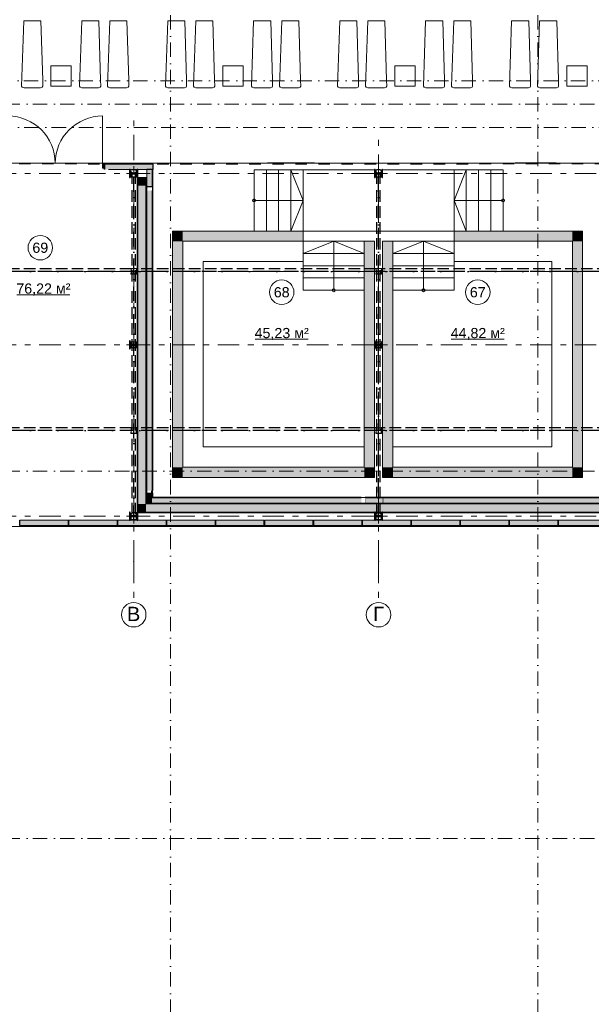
# Model space of a CAD drawing. Header units: millimetres. Extents: x -14761 to 157739, y -22400 to 107990.
# Tile 3 of 228: x -3699 to 10309, y 4935 to 29070. Entities that reach past the tile are written whole.
import ezdxf

# ---------------------------------------------------------------- set-up
doc = ezdxf.new("R2010")
doc.units = ezdxf.units.MM
doc.header["$MEASUREMENT"] = 0
for name, pattern in [('Невидимая', [391.222223, 282.222223, -109]), ('Штрих-Штриховая', [1093.611073, 529.166651, -211.666656, 141.111112, -211.666656]), ('Штриховая', [564.444447, 282.222223, -282.222223]), ('Штрихпунктирная', [670.277762, 352.777767, -176.388884, 0, -141.111112])]:
    doc.linetypes.add(name, pattern=pattern)
for name, color, linetype in [('Интерьер - лежаки 2', 7, 'Continuous'), ('Конструктив - Лестницы в бассейны', 7, 'Continuous'), ('Конструктив - стены бассейнов жб нов', 7, 'Continuous'), ('УЛИЦА_Б15_наклонный прогон', 7, 'Continuous'), ('УЛИЦА_Б6', 7, 'Continuous'), ('УЛИЦА_ЗОНЫ', 7, 'Continuous'), ('УЛИЦА_Конструктив бани', 7, 'Continuous'), ('УЛИЦА_Стены бани', 7, 'Continuous'), ('УЛИЦА_Стойки стропильные', 7, 'Continuous'), ('УЛИЦА_Сэндвич-панели бани', 7, 'Continuous'), ('Элемент модели - Зоны уличных помещений', 7, 'Continuous'), ('Элемент Модели - Оси', 7, 'Continuous'), ('Элемент модели - Оси Улица Бани', 7, 'Continuous')]:
    doc.layers.add(name, color=color, linetype=linetype)
doc.styles.add('СГЕНЕРИР_СТИЛЬ_1', font='txt')

msp = doc.modelspace()

# ---------------------------------------------------------------- hatches: boundary and pattern name
at = {"layer": 'Конструктив - стены бассейнов жб нов', "linetype": 'Continuous', "lineweight": 0, "true_color": 0x000000}
for points in [[(296, 23889), (46, 23889), (296, 23639)], [(296, 23639), (46, 23889), (46, 23639)], [(296, 23639), (3246, 23639), (3246, 23889), (296, 23889)], [(9846, 23889), (6946, 23889), (6946, 23639), (9846, 23639)], [(9846, 23639), (10096, 23889), (9846, 23889)], [(9846, 23639), (10096, 23639), (10096, 23889)], [(296, 18100), (296, 23639), (46, 23639), (46, 18100)], [(4996, 18100), (4996, 23639), (4746, 23639), (4746, 18100)], [(5446, 18100), (5446, 23639), (5196, 23639), (5196, 18100)], [(9846, 23639), (9846, 18100), (10096, 18100), (10096, 23639)], [(296, 18100), (46, 17850), (296, 17850)], [(46, 18100), (46, 17850), (296, 18100)], [(4746, 18100), (296, 18100), (296, 17850), (4746, 17850)], [(4746, 17850), (4996, 17850), (4746, 18100)], [(4746, 18100), (4996, 17850), (4996, 18100)], [(5446, 18100), (5196, 18100), (5196, 17850)], [(5446, 18100), (5196, 17850), (5446, 17850)], [(9846, 18100), (5446, 18100), (5446, 17850), (9846, 17850)], [(9846, 18100), (10096, 17850), (10096, 18100)], [(9846, 17850), (10096, 17850), (9846, 18100)]]:
    msp.add_hatch(color=18, dxfattribs=at).paths.add_polyline_path(points)
at = {"layer": 'УЛИЦА_Конструктив бани', "linetype": 'Continuous', "lineweight": 0, "true_color": 0x000000}
for points in [[(-804, 25200), (-804, 25400), (-819, 25400), (-819, 25307), (-989, 25307), (-989, 25400), (-1004, 25400), (-1004, 25200), (-989, 25200), (-989, 25292), (-819, 25292), (-819, 25200)], [(5196, 25200), (5196, 25400), (5181, 25400), (5181, 25307), (5011, 25307), (5011, 25400), (4996, 25400), (4996, 25200), (5011, 25200), (5011, 25292), (5181, 25292), (5181, 25200)], [(-804, 21000), (-804, 21200), (-819, 21200), (-819, 21107), (-989, 21107), (-989, 21200), (-1004, 21200), (-1004, 21000), (-989, 21000), (-989, 21092), (-819, 21092), (-819, 21000)], [(5196, 21000), (5196, 21200), (5181, 21200), (5181, 21107), (5011, 21107), (5011, 21200), (4996, 21200), (4996, 21000), (5011, 21000), (5011, 21092), (5181, 21092), (5181, 21000)], [(-804, 16800), (-804, 17000), (-819, 17000), (-819, 16907), (-989, 16907), (-989, 17000), (-1004, 17000), (-1004, 16800), (-989, 16800), (-989, 16892), (-819, 16892), (-819, 16800)], [(5196, 16800), (5196, 17000), (5181, 17000), (5181, 16907), (5011, 16907), (5011, 17000), (4996, 17000), (4996, 16800), (5011, 16800), (5011, 16892), (5181, 16892), (5181, 16800)]]:
    msp.add_hatch(color=18, dxfattribs=at).paths.add_polyline_path(points)
at = {"layer": 'УЛИЦА_Стены бани', "linetype": 'Continuous', "lineweight": 0, "true_color": 0x000000}
for points in [[(-1628, 25550), (-1668, 25550), (-1668, 25435), (-1628, 25435)], [(-804, 25200), (-824, 25200), (-824, 21107), (-819, 21107), (-819, 21200), (-804, 21200)], [(-604, 25200), (-604, 25200), (-804, 25200), (-804, 25200)], [(-604, 25000), (-604, 25200), (-804, 25200), (-804, 25000)], [(-584, 25200), (-584, 25200), (-604, 25200), (-604, 25200)], [(-584, 25000), (-584, 25200), (-604, 25200), (-604, 25000)], [(-604, 17200), (-604, 25000), (-804, 25000), (-804, 17200)], [(-584, 24980), (-584, 25000), (-604, 25000), (-604, 24980)], [(-584, 17220), (-584, 24980), (-604, 24980), (-604, 17220)], [(-824, 17000), (-804, 17000), (-804, 21000), (-819, 21000), (-819, 21092), (-824, 21092)], [(-804, 17200), (-804, 17000), (-604, 17200)], [(-604, 17200), (-804, 17000), (-604, 17000)], [(-604, 17220), (-604, 17200), (-584, 17220)], [(-584, 17220), (-604, 17200), (-584, 17200)], [(10896, 17200), (-604, 17200), (-604, 17000), (10896, 17000)], [(10876, 17220), (-584, 17220), (-584, 17200), (10876, 17200)], [(-824, 16980), (-819, 16985), (-819, 17000), (-824, 17000)], [(-824, 16980), (-819, 16980), (-819, 16985)], [(-804, 16980), (4996, 16980), (4996, 17000), (-804, 17000)], [(5181, 17000), (5011, 17000), (5011, 16980), (5181, 16980)], [(5196, 17000), (5196, 16980), (10696, 16980), (10696, 17000)]]:
    msp.add_hatch(color=18, dxfattribs=at).paths.add_polyline_path(points)
at = {"layer": 'УЛИЦА_Сэндвич-панели бани', "linetype": 'Continuous', "lineweight": 0, "true_color": 0x000000}
for points in [[(-435, 25550), (-1623, 25550), (-1623, 25530), (-435, 25530)], [(-1623, 25400), (-1622, 25400), (-1622, 25400), (-1522, 25400), (-1522, 25400), (-1004, 25400), (-1004, 25400), (-989, 25400), (-989, 25400), (-819, 25400), (-819, 25400), (-804, 25400), (-804, 25400), (-435, 25400), (-435, 25530), (-1623, 25530)], [(-584, 25400), (-584, 24980), (-454, 24980), (-454, 25400)], [(-434, 24980), (-434, 25400), (-454, 25400), (-454, 24980)], [(-584, 24880), (-584, 17526), (-454, 17526), (-454, 24880)], [(-454, 24975), (-434, 24975), (-434, 24980), (-454, 24980)], [(-454, 24925), (-434, 24925), (-434, 24975), (-454, 24975)], [(-454, 24924), (-434, 24924), (-434, 24925), (-454, 24925)], [(-454, 24904), (-434, 24904), (-434, 24924), (-454, 24924)], [(-454, 24895), (-434, 24895), (-434, 24904), (-454, 24904)], [(-454, 24889), (-434, 24889), (-434, 24895), (-454, 24895)], [(-454, 24880), (-434, 24880), (-434, 24889), (-454, 24889)], [(-434, 17526), (-434, 24880), (-454, 24880), (-454, 17526)], [(-584, 17476), (-584, 17350), (-454, 17350), (-454, 17476)], [(-454, 17526), (-478, 17526), (-478, 17476), (-454, 17476)], [(-454, 17476), (-434, 17476), (-434, 17526), (-454, 17526)], [(-434, 17370), (-434, 17476), (-454, 17476), (-454, 17370)], [(-454, 17350), (-584, 17220), (-454, 17220)], [(-454, 17350), (-584, 17350), (-584, 17220)], [(-434, 17370), (-454, 17350), (-434, 17350)], [(-434, 17370), (-454, 17370), (-454, 17350)], [(-454, 17220), (4670, 17220), (4670, 17350), (-454, 17350)], [(-434, 17350), (4670, 17350), (4670, 17370), (-434, 17370)], [(4675, 17370), (4675, 17350), (4775, 17350), (4775, 17370)], [(4775, 17370), (4775, 17350), (4776, 17350), (4776, 17370)], [(4776, 17350), (4775, 17350), (4775, 17221), (4776, 17221)], [(5196, 17370), (4776, 17370), (4776, 17350), (5196, 17350)], [(4776, 17220), (5196, 17220), (5196, 17350), (4776, 17350)], [(5209, 17350), (5209, 17370), (5196, 17370), (5196, 17350)], [(5209, 17220), (5209, 17350), (5196, 17350), (5196, 17220)], [(10576, 17370), (5209, 17370), (5209, 17350), (10576, 17350)], [(10596, 17350), (5209, 17350), (5209, 17220), (10596, 17220)], [(-2504, 16800), (-3694, 16800), (-3694, 16670), (-2504, 16670)], [(-3694, 16650), (-2504, 16650), (-2504, 16670), (-3694, 16670)], [(-1304, 16800), (-2494, 16800), (-2494, 16670), (-1304, 16670)], [(-2494, 16650), (-1304, 16650), (-1304, 16670), (-2494, 16670)], [(-104, 16800), (-1294, 16800), (-1294, 16670), (-104, 16670)], [(-1294, 16650), (-104, 16650), (-104, 16670), (-1294, 16670)], [(1096, 16800), (-94, 16800), (-94, 16670), (1096, 16670)], [(-94, 16650), (1096, 16650), (1096, 16670), (-94, 16670)], [(2296, 16800), (1106, 16800), (1106, 16670), (2296, 16670)], [(1106, 16650), (2296, 16650), (2296, 16670), (1106, 16670)], [(3496, 16800), (2306, 16800), (2306, 16670), (3496, 16670)], [(2306, 16650), (3496, 16650), (3496, 16670), (2306, 16670)], [(4696, 16800), (3506, 16800), (3506, 16670), (4696, 16670)], [(3506, 16650), (4696, 16650), (4696, 16670), (3506, 16670)], [(5896, 16800), (4706, 16800), (4706, 16670), (5896, 16670)], [(4706, 16650), (5896, 16650), (5896, 16670), (4706, 16670)], [(7096, 16800), (5906, 16800), (5906, 16670), (7096, 16670)], [(5906, 16650), (7096, 16650), (7096, 16670), (5906, 16670)], [(8296, 16800), (7106, 16800), (7106, 16670), (8296, 16670)], [(7106, 16650), (8296, 16650), (8296, 16670), (7106, 16670)], [(9496, 16800), (8306, 16800), (8306, 16670), (9496, 16670)], [(8306, 16650), (9496, 16650), (9496, 16670), (8306, 16670)], [(10696, 16800), (9506, 16800), (9506, 16670), (10696, 16670)], [(9506, 16650), (10696, 16650), (10696, 16670), (9506, 16670)]]:
    msp.add_hatch(color=18, dxfattribs=at).paths.add_polyline_path(points)

# ---------------------------------------------------------------- linework, layer by layer
at = {"color": 7, "linetype": 'Continuous', "lineweight": 15}
for p, q in [((2378, 25560), (3523, 25560)), ((2378, 25560), (2378, 25550)), ((2417, 25560), (3483, 25560)), ((2417, 25560), (2417, 25550)), ((8451, 25560), (9449, 25560)), ((8451, 25560), (8451, 25550)), ((8670, 25560), (9231, 25560)), ((8670, 25560), (8670, 25550))]:
    msp.add_line(p, q, dxfattribs=at)
at = {"color": 7, "linetype": 'Continuous', "lineweight": 15, "flags": 128}
for points in [[(-9854, 25550), (-9854, 16650), (32946, 16650), (32946, 23150), (28145, 23150), (28145, 25550)], [(3523, 25560), (3523, 25550), (2378, 25550), (2378, 25560)], [(3483, 25560), (3483, 25550), (2417, 25550), (2417, 25560)], [(9449, 25560), (9449, 25550), (8451, 25550), (8451, 25560)], [(9231, 25560), (9231, 25550), (8670, 25550), (8670, 25560)]]:
    msp.add_lwpolyline(points, close=True, dxfattribs=at)
at = {"color": 7, "linetype": 'Continuous', "lineweight": 15}
for p in [(2378, 25560), (2417, 25560), (8451, 25560), (8670, 25560)]:
    msp.add_point(p, dxfattribs=at)
at = {"layer": 'Интерьер - лежаки 2', "color": 7, "linetype": 'Continuous', "lineweight": 15}
for p, q in [((-2434, 27942), (-2934, 27942)), ((-2934, 27942), (-2934, 27442)), ((-2434, 27442), (-2434, 27942)), ((1781, 27942), (1281, 27942)), ((1281, 27942), (1281, 27442)), ((1781, 27442), (1781, 27942)), ((5995, 27942), (5495, 27942)), ((5495, 27942), (5495, 27442)), ((5995, 27442), (5995, 27942)), ((10209, 27942), (9709, 27942)), ((9709, 27942), (9709, 27442)), ((10209, 27442), (10209, 27942)), ((-2934, 27442), (-2434, 27442)), ((1281, 27442), (1781, 27442)), ((5495, 27442), (5995, 27442)), ((9709, 27442), (10209, 27442))]:
    msp.add_line(p, q, dxfattribs=at)
at = {"layer": 'Интерьер - лежаки 2', "color": 7, "linetype": 'Continuous', "lineweight": 15, "flags": 128}
for points in [[(-3135, 27585), (-3133, 27440), (-3147, 27419), (-3188, 27404), (-3593, 27404), (-3635, 27419), (-3652, 27445), (-3598, 29044), (-3178, 29044)], [(-1716, 27585), (-1714, 27440), (-1728, 27419), (-1769, 27404), (-2174, 27404), (-2216, 27419), (-2232, 27445), (-2179, 29044), (-1759, 29044)], [(-1028, 27585), (-1027, 27440), (-1041, 27419), (-1081, 27404), (-1486, 27404), (-1528, 27419), (-1545, 27445), (-1491, 29044), (-1071, 29044)], [(392, 27585), (393, 27440), (379, 27419), (339, 27404), (-66, 27404), (-108, 27419), (-125, 27445), (-71, 29044), (349, 29044)], [(1079, 27585), (1081, 27440), (1067, 27419), (1026, 27404), (621, 27404), (579, 27419), (563, 27445), (616, 29044), (1036, 29044)], [(2498, 27585), (2500, 27440), (2486, 27419), (2445, 27404), (2040, 27404), (1999, 27419), (1982, 27445), (2035, 29044), (2455, 29044)], [(3186, 27585), (3188, 27440), (3173, 27419), (3133, 27404), (2728, 27404), (2686, 27419), (2669, 27445), (2723, 29044), (3143, 29044)], [(4606, 27585), (4608, 27440), (4593, 27419), (4553, 27404), (4148, 27404), (4106, 27419), (4089, 27445), (4143, 29044), (4563, 29044)], [(5293, 27585), (5295, 27440), (5281, 27419), (5240, 27404), (4835, 27404), (4793, 27419), (4777, 27445), (4830, 29044), (5250, 29044)], [(6712, 27585), (6714, 27440), (6700, 27419), (6659, 27404), (6255, 27404), (6213, 27419), (6196, 27445), (6249, 29044), (6669, 29044)], [(7400, 27585), (7402, 27440), (7388, 27419), (7347, 27404), (6942, 27404), (6900, 27419), (6883, 27445), (6937, 29044), (7357, 29044)], [(8820, 27585), (8822, 27440), (8808, 27419), (8767, 27404), (8362, 27404), (8320, 27419), (8303, 27445), (8357, 29044), (8777, 29044)], [(9507, 27585), (9509, 27440), (9495, 27419), (9454, 27404), (9049, 27404), (9008, 27419), (8991, 27445), (9044, 29044), (9464, 29044)]]:
    msp.add_lwpolyline(points, close=True, dxfattribs=at)
at = {"layer": 'Конструктив - Лестницы в бассейны', "color": 7, "linetype": 'Continuous', "lineweight": 15}
for p, q in [((2046, 23889), (2046, 25390)), ((2046, 25390), (2346, 25390)), ((2346, 25390), (2346, 23889)), ((2346, 23889), (2346, 25390)), ((2346, 25390), (2646, 25390)), ((2646, 25390), (2646, 23889)), ((2646, 23889), (2646, 25390)), ((2646, 25390), (2946, 25390)), ((2946, 25390), (2946, 23889)), ((2946, 23889), (2946, 25390)), ((2946, 25390), (3246, 25390)), ((2946, 25390), (3246, 24639)), ((3246, 25390), (3246, 23889)), ((7246, 25390), (6946, 25390)), ((6946, 25390), (6946, 23889)), ((7246, 25390), (6946, 24639)), ((7546, 25390), (7246, 25390)), ((7246, 25390), (7246, 23889)), ((7246, 23889), (7246, 25390)), ((7846, 25390), (7546, 25390)), ((7546, 25390), (7546, 23889)), ((7546, 23889), (7546, 25390)), ((8146, 25390), (7846, 25390)), ((7846, 25390), (7846, 23889)), ((7846, 23889), (7846, 25390)), ((8146, 23889), (8146, 25390)), ((2046, 24639), (2346, 24639)), ((2346, 24639), (2946, 24639)), ((2946, 24639), (3246, 24639)), ((3246, 24639), (2946, 23889)), ((7246, 24639), (6946, 24639)), ((6946, 24639), (7246, 23889)), ((7846, 24639), (7246, 24639)), ((8146, 24639), (7846, 24639)), ((2346, 23889), (2046, 23889)), ((2646, 23889), (2346, 23889)), ((2946, 23889), (2646, 23889)), ((3246, 23889), (2946, 23889)), ((6946, 23889), (7246, 23889)), ((7246, 23889), (7546, 23889)), ((7546, 23889), (7846, 23889)), ((7846, 23889), (8146, 23889)), ((4746, 23639), (3246, 23639)), ((3246, 23639), (3246, 23339)), ((3996, 23639), (3246, 23339)), ((3996, 23339), (3996, 23639)), ((4746, 23339), (3996, 23639)), ((4746, 23339), (4746, 23639)), ((5446, 23339), (5446, 23639)), ((5446, 23639), (6946, 23639)), ((5446, 23339), (6196, 23639)), ((6196, 23339), (6196, 23639)), ((6196, 23639), (6946, 23339)), ((6946, 23639), (6946, 23339)), ((4746, 23339), (3246, 23339)), ((3246, 23339), (3246, 23039)), ((3246, 23339), (4746, 23339)), ((3996, 22739), (3996, 23339)), ((4746, 23039), (4746, 23339)), ((5446, 23039), (5446, 23339)), ((5446, 23339), (6946, 23339)), ((6946, 23339), (5446, 23339)), ((6196, 22739), (6196, 23339)), ((6946, 23339), (6946, 23039)), ((4746, 23039), (3246, 23039)), ((3246, 23039), (3246, 22739)), ((3246, 23039), (4746, 23039)), ((4746, 22739), (4746, 23039)), ((5446, 22739), (5446, 23039)), ((5446, 23039), (6946, 23039)), ((6946, 23039), (5446, 23039)), ((6946, 23039), (6946, 22739)), ((4746, 22739), (3246, 22739)), ((3246, 22739), (3246, 22439)), ((3246, 22739), (4746, 22739)), ((3996, 22439), (3996, 22739)), ((4746, 22439), (4746, 22739)), ((5446, 22439), (5446, 22739)), ((5446, 22739), (6946, 22739)), ((6946, 22739), (5446, 22739)), ((6196, 22439), (6196, 22739)), ((6946, 22739), (6946, 22439)), ((3246, 22439), (4746, 22439)), ((6946, 22439), (5446, 22439))]:
    msp.add_line(p, q, dxfattribs=at)
at = {"layer": 'Конструктив - Лестницы в бассейны', "color": 7, "linetype": 'Continuous', "lineweight": 15, "flags": 128}
for points in [[(3246, 23889), (3246, 25390), (6946, 25390), (6946, 23889)], [(296, 23639), (3246, 23639), (3246, 23140), (796, 23140), (796, 18600), (4746, 18600), (4746, 18100), (296, 18100)], [(5446, 18100), (9846, 18100), (9846, 23639), (6946, 23639), (6946, 23140), (9346, 23140), (9346, 18600), (5446, 18600)]]:
    msp.add_lwpolyline(points, close=True, dxfattribs=at)
for points in [[(2046, 24677, -1), (2046, 24602, -1)], [(8146, 24677, 1), (8146, 24602, 1)], [(4034, 22439, 1), (3959, 22439, 1)], [(6159, 22439, -1), (6234, 22439, -1)]]:
    msp.add_lwpolyline(points, format="xyb", close=True, dxfattribs=at)
at = {"layer": 'Конструктив - стены бассейнов жб нов', "color": 251, "linetype": 'Continuous', "lineweight": 20, "true_color": 0x575757, "flags": 128}
for points in [[(46, 23889), (296, 23889)], [(46, 23889), (46, 17850)], [(3246, 23889), (296, 23889)], [(3246, 23889), (3246, 23639)], [(9846, 23889), (6946, 23889)], [(6946, 23889), (6946, 23639)], [(10096, 23889), (9846, 23889)], [(10096, 18100), (10096, 23889)], [(296, 18100), (296, 23639)], [(296, 23639), (3246, 23639)], [(4996, 23639), (4746, 23639)], [(4746, 23639), (4746, 18100)], [(4996, 21200), (4996, 23639)], [(5446, 23639), (5196, 23639)], [(5196, 23639), (5196, 21200)], [(5446, 18100), (5446, 23639)], [(6946, 23639), (9846, 23639)], [(9846, 23639), (9846, 18100)], [(4996, 17850), (4996, 21000)], [(5196, 21000), (5196, 18100)], [(4746, 18100), (296, 18100)], [(5196, 17850), (5196, 18100)], [(9846, 18100), (5446, 18100)], [(10096, 17850), (10096, 18100)], [(46, 17850), (296, 17850)], [(296, 17850), (4746, 17850)], [(4996, 17850), (4746, 17850)], [(5196, 17850), (10096, 17850)]]:
    msp.add_lwpolyline(points, dxfattribs=at)
at = {"layer": 'УЛИЦА_Б15_наклонный прогон', "color": 251, "linetype": 'Невидимая', "lineweight": 30, "true_color": 0x575757}
for p, q in [((-944, 25047), (-944, 25390)), ((-864, 25390), (-944, 25390)), ((-864, 25047), (-864, 25390)), ((5056, 25047), (5056, 25390)), ((5136, 25390), (5056, 25390)), ((5136, 25047), (5136, 25390)), ((-944, 22651), (-944, 24921)), ((-864, 22651), (-864, 24921)), ((5056, 22651), (5056, 24921)), ((5136, 22651), (5136, 24921)), ((-944, 19000), (-944, 22526)), ((-864, 19000), (-864, 22526)), ((5056, 19000), (5056, 22526)), ((5136, 19000), (5136, 22526)), ((-944, 16949), (-944, 18874)), ((-864, 16949), (-864, 18874)), ((5056, 16949), (5056, 18874)), ((5136, 16949), (5136, 18874)), ((-944, 16810), (-944, 16824)), ((-864, 16810), (-944, 16810)), ((-864, 16810), (-864, 16824)), ((5056, 16810), (5056, 16824)), ((5136, 16810), (5056, 16810)), ((5136, 16810), (5136, 16824))]:
    msp.add_line(p, q, dxfattribs=at)
at = {"layer": 'УЛИЦА_Б15_наклонный прогон', "color": 251, "linetype": 'Штрихпунктирная', "lineweight": 30, "true_color": 0x575757}
for p, q in [((-904, 16810), (-904, 25390)), ((5096, 16810), (5096, 25390))]:
    msp.add_line(p, q, dxfattribs=at)
at = {"layer": 'УЛИЦА_Б6', "color": 251, "linetype": 'Невидимая', "lineweight": 30, "true_color": 0x575757}
for p, q in [((-966, 22964), (-5641, 22964)), ((-966, 22964), (-5641, 22964)), ((5034, 22964), (-841, 22964)), ((5034, 22964), (-841, 22964)), ((10734, 22964), (5159, 22964)), ((10734, 22964), (5159, 22964)), ((-966, 22900), (-5641, 22900)), ((-966, 22900), (-5641, 22900)), ((5034, 22900), (-841, 22900)), ((5034, 22900), (-841, 22900)), ((10734, 22900), (5159, 22900)), ((10734, 22900), (5159, 22900)), ((-966, 19064), (-5641, 19064)), ((-966, 19064), (-5641, 19064)), ((-966, 19000), (-5641, 19000)), ((-966, 19000), (-5641, 19000)), ((5034, 19064), (-841, 19064)), ((5034, 19064), (-841, 19064)), ((5034, 19000), (-841, 19000)), ((5034, 19000), (-841, 19000)), ((10734, 19064), (5159, 19064)), ((10734, 19064), (5159, 19064)), ((10734, 19000), (5159, 19000)), ((10734, 19000), (5159, 19000))]:
    msp.add_line(p, q, dxfattribs=at)
at = {"layer": 'УЛИЦА_Б6', "color": 251, "linetype": 'Штрихпунктирная', "lineweight": 30, "true_color": 0x575757}
for p, q in [((32626, 22900), (-9534, 22900)), ((32626, 22900), (-9534, 22900)), ((32626, 19000), (-9534, 19000)), ((32626, 19000), (-9534, 19000))]:
    msp.add_line(p, q, dxfattribs=at)
at = {"layer": 'УЛИЦА_ЗОНЫ', "color": 7, "linetype": 'Continuous', "lineweight": 15}
for p, q in [((-3769, 22327), (-2468, 22327)), ((2072, 21237), (3372, 21237)), ((6877, 21237), (8177, 21237))]:
    msp.add_line(p, q, dxfattribs=at)
at = {"layer": 'УЛИЦА_ЗОНЫ', "color": 7, "linetype": 'Штриховая', "lineweight": 15, "flags": 128}
for points in [[(5096, 17370), (5096, 25550), (-434, 25550), (-434, 17370)], [(5096, 17370), (10576, 17370), (10576, 19985), (10576, 20785), (10576, 20785), (10576, 25550), (5096, 25550)]]:
    msp.add_lwpolyline(points, close=True, dxfattribs=at)
at = {"layer": 'УЛИЦА_ЗОНЫ', "color": 7, "linetype": 'Continuous', "lineweight": 15, "flags": 128}
for points in [[(-2894, 23481, 1), (-3494, 23481, 1)], [(3022, 22390, 1), (2422, 22390, 1)], [(7827, 22390, 1), (7227, 22390, 1)]]:
    msp.add_lwpolyline(points, format="xyb", close=True, dxfattribs=at)
at = {"layer": 'УЛИЦА_Конструктив бани', "color": 251, "linetype": 'Continuous', "lineweight": 5, "true_color": 0x575757}
for p, q in [((-904, 25380), (-904, 25480)), ((5096, 25380), (5096, 25480)), ((-984, 25300), (-1084, 25300)), ((-904, 25220), (-904, 25120)), ((-824, 25300), (-724, 25300)), ((5016, 25300), (4916, 25300)), ((5096, 25220), (5096, 25120)), ((5176, 25300), (5276, 25300)), ((-904, 21180), (-904, 21280)), ((5096, 21180), (5096, 21280)), ((-984, 21100), (-1084, 21100)), ((-904, 21020), (-904, 20920)), ((-824, 21100), (-724, 21100)), ((5016, 21100), (4916, 21100)), ((5096, 21020), (5096, 20920)), ((5176, 21100), (5276, 21100)), ((-984, 16900), (-1084, 16900)), ((-904, 16980), (-904, 17080)), ((-824, 16900), (-724, 16900)), ((5016, 16900), (4916, 16900)), ((5096, 16980), (5096, 17080)), ((5176, 16900), (5276, 16900)), ((-904, 16820), (-904, 16720)), ((5096, 16820), (5096, 16720))]:
    msp.add_line(p, q, dxfattribs=at)
at = {"layer": 'УЛИЦА_Конструктив бани', "color": 251, "linetype": 'Continuous', "lineweight": 30, "true_color": 0x575757, "flags": 128}
for points in [[(-804, 25200), (-804, 25400), (-819, 25400), (-819, 25307), (-989, 25307), (-989, 25400), (-1004, 25400), (-1004, 25200), (-989, 25200), (-989, 25292), (-819, 25292), (-819, 25200)], [(5196, 25200), (5196, 25400), (5181, 25400), (5181, 25307), (5011, 25307), (5011, 25400), (4996, 25400), (4996, 25200), (5011, 25200), (5011, 25292), (5181, 25292), (5181, 25200)], [(-804, 21000), (-804, 21200), (-819, 21200), (-819, 21107), (-989, 21107), (-989, 21200), (-1004, 21200), (-1004, 21000), (-989, 21000), (-989, 21092), (-819, 21092), (-819, 21000)], [(5196, 21000), (5196, 21200), (5181, 21200), (5181, 21107), (5011, 21107), (5011, 21200), (4996, 21200), (4996, 21000), (5011, 21000), (5011, 21092), (5181, 21092), (5181, 21000)], [(-804, 16800), (-804, 17000), (-819, 17000), (-819, 16907), (-989, 16907), (-989, 17000), (-1004, 17000), (-1004, 16800), (-989, 16800), (-989, 16892), (-819, 16892), (-819, 16800)], [(5196, 16800), (5196, 17000), (5181, 17000), (5181, 16907), (5011, 16907), (5011, 17000), (4996, 17000), (4996, 16800), (5011, 16800), (5011, 16892), (5181, 16892), (5181, 16800)]]:
    msp.add_lwpolyline(points, close=True, dxfattribs=at)
at = {"layer": 'УЛИЦА_Конструктив бани', "color": 251, "linetype": 'Continuous', "lineweight": 5, "true_color": 0x575757}
for p in [(-904, 25300), (5096, 25300), (-904, 21100), (5096, 21100), (-904, 16900), (5096, 16900)]:
    msp.add_point(p, dxfattribs=at)
at = {"layer": 'УЛИЦА_Стены бани', "color": 251, "linetype": 'Continuous', "lineweight": 5, "true_color": 0x575757}
for p, q in [((-1668, 25550), (-1668, 26710)), ((-1628, 25550), (-1668, 25550)), ((-1668, 25550), (-1668, 25435)), ((-1668, 25435), (-1628, 25435)), ((-1628, 25435), (-1628, 25550))]:
    msp.add_line(p, q, dxfattribs=at)
at = {"layer": 'УЛИЦА_Стены бани', "color": 251, "linetype": 'Continuous', "lineweight": 15, "true_color": 0x575757}
msp.add_line((-1628, 25550), (-1628, 25530), dxfattribs=at)
msp.add_line((-1628, 25550), (-1628, 25530), dxfattribs=at)
msp.add_line((-1628, 25550), (-1628, 25530), dxfattribs=at)
at = {"layer": 'УЛИЦА_Стены бани', "color": 251, "linetype": 'Continuous', "lineweight": 25, "true_color": 0x575757}
for p, q in [((-1628, 25530), (-1628, 25435)), ((-1628, 25530), (-1628, 25435)), ((-1628, 25530), (-1628, 25435)), ((-1628, 25435), (-1628, 25400)), ((-1628, 25435), (-1628, 25400))]:
    msp.add_line(p, q, dxfattribs=at)
at = {"layer": 'УЛИЦА_Стены бани', "color": 251, "linetype": 'Continuous', "lineweight": 20, "true_color": 0x575757}
for p, q in [((-804, 25200), (-804, 25200)), ((-804, 25200), (-804, 25000)), ((-584, 25200), (-604, 25200)), ((-604, 25200), (-604, 25200)), ((-584, 25200), (-604, 25200)), ((-804, 25000), (-804, 21200)), ((-604, 25000), (-584, 25000)), ((-604, 17220), (-604, 25000)), ((-604, 25000), (-584, 25000)), ((-804, 21000), (-804, 17200)), ((-804, 17200), (-804, 17000)), ((-804, 17200), (-804, 17000)), ((-604, 17220), (-604, 17200)), ((-604, 17220), (-604, 17200)), ((10896, 17200), (-604, 17200)), ((-804, 17000), (-604, 17000)), ((-604, 17000), (4996, 17000)), ((5011, 17000), (5181, 17000)), ((5196, 17000), (10696, 17000))]:
    msp.add_line(p, q, dxfattribs=at)
at = {"layer": 'УЛИЦА_Стены бани', "color": 251, "linetype": 'Continuous', "lineweight": 20, "true_color": 0x575757, "flags": 128}
for points in [[(-824, 25200), (-819, 25200)], [(-824, 25200), (-824, 21107)], [(-804, 25200), (-604, 25200)], [(-604, 25200), (-584, 25200)], [(-584, 25220), (-584, 25200)], [(-584, 25220), (-584, 25200)], [(-584, 25200), (-584, 25000)], [(-584, 25000), (-584, 24980)], [(-584, 17220), (-584, 24980)], [(-824, 21092), (-824, 17000)], [(10876, 17220), (-584, 17220)], [(-824, 16980), (-824, 17000)], [(-824, 16980), (-819, 16980)], [(-804, 16980), (4996, 16980)], [(5011, 16980), (5181, 16980)], [(5196, 16980), (10696, 16980)]]:
    msp.add_lwpolyline(points, dxfattribs=at)
at = {"layer": 'УЛИЦА_Стены бани', "color": 251, "linetype": 'Continuous', "lineweight": 5, "true_color": 0x575757}
for centre, start, end in [((-3988, 25550), 0, 90), ((-1668, 25550), 90, 180)]:
    msp.add_arc(centre, 1160, start, end, dxfattribs=at)
at = {"layer": 'УЛИЦА_Стены бани', "color": 251, "linetype": 'Continuous', "lineweight": 20, "true_color": 0x575757}
for p in [(-584, 25200), (-584, 25000)]:
    msp.add_point(p, dxfattribs=at)
at = {"layer": 'УЛИЦА_Стойки стропильные', "color": 251, "linetype": 'Невидимая', "lineweight": 20, "true_color": 0x575757, "flags": 128}
for points in [[(-834, 25210), (-834, 25390), (-974, 25390), (-974, 25210)], [(-842, 25218), (-966, 25218), (-966, 25382), (-842, 25382)], [(5166, 25210), (5166, 25390), (5026, 25390), (5026, 25210)], [(5158, 25218), (5034, 25218), (5034, 25382), (5158, 25382)], [(-834, 22830), (-834, 22970), (-974, 22970), (-974, 22830)], [(-842, 22838), (-966, 22838), (-966, 22962), (-842, 22962)], [(5166, 22830), (5166, 22970), (5026, 22970), (5026, 22830)], [(5158, 22838), (5034, 22838), (5034, 22962), (5158, 22962)], [(-834, 21030), (-834, 21170), (-974, 21170), (-974, 21030)], [(-842, 21038), (-966, 21038), (-966, 21162), (-842, 21162)], [(5166, 21030), (5166, 21170), (5026, 21170), (5026, 21030)], [(5158, 21038), (5034, 21038), (5034, 21162), (5158, 21162)], [(-834, 18930), (-834, 19070), (-974, 19070), (-974, 18930)], [(5166, 18930), (5166, 19070), (5026, 19070), (5026, 18930)], [(-842, 18938), (-966, 18938), (-966, 19062), (-842, 19062)], [(5158, 18938), (5034, 18938), (5034, 19062), (5158, 19062)], [(-834, 16810), (-834, 16990), (-974, 16990), (-974, 16810)], [(-842, 16818), (-966, 16818), (-966, 16982), (-842, 16982)], [(5166, 16810), (5166, 16990), (5026, 16990), (5026, 16810)], [(5158, 16818), (5034, 16818), (5034, 16982), (5158, 16982)]]:
    msp.add_lwpolyline(points, close=True, dxfattribs=at)
at = {"layer": 'УЛИЦА_Сэндвич-панели бани', "color": 251, "linetype": 'Continuous', "lineweight": 20, "true_color": 0x575757}
for p, q in [((-1623, 25530), (-435, 25530)), ((-1623, 25530), (-435, 25530)), ((-454, 25400), (-454, 24980)), ((-454, 25400), (-454, 24980)), ((-454, 24880), (-454, 17526)), ((-454, 24880), (-454, 17526)), ((-454, 17476), (-454, 17350)), ((-454, 17476), (-454, 17370)), ((-454, 17370), (-454, 17350)), ((-454, 17350), (-434, 17350)), ((-454, 17350), (4670, 17350)), ((-454, 17350), (-434, 17350)), ((-434, 17350), (4670, 17350)), ((4776, 17350), (5196, 17350)), ((4776, 17350), (5196, 17350)), ((5209, 17350), (10596, 17350)), ((5209, 17350), (10576, 17350)), ((-2504, 16670), (-3694, 16670)), ((-2504, 16670), (-3694, 16670)), ((-1304, 16670), (-2494, 16670)), ((-1304, 16670), (-2494, 16670)), ((-104, 16670), (-1294, 16670)), ((-104, 16670), (-1294, 16670)), ((1096, 16670), (-94, 16670)), ((1096, 16670), (-94, 16670)), ((2296, 16670), (1106, 16670)), ((2296, 16670), (1106, 16670)), ((3496, 16670), (2306, 16670)), ((3496, 16670), (2306, 16670)), ((4696, 16670), (3506, 16670)), ((4696, 16670), (3506, 16670)), ((5896, 16670), (4706, 16670)), ((5896, 16670), (4706, 16670)), ((7096, 16670), (5906, 16670)), ((7096, 16670), (5906, 16670)), ((8296, 16670), (7106, 16670)), ((8296, 16670), (7106, 16670)), ((9496, 16670), (8306, 16670)), ((9496, 16670), (8306, 16670)), ((10696, 16670), (9506, 16670)), ((10696, 16670), (9506, 16670))]:
    msp.add_line(p, q, dxfattribs=at)
at = {"layer": 'УЛИЦА_Сэндвич-панели бани', "color": 251, "linetype": 'Continuous', "lineweight": 25, "true_color": 0x575757}
msp.add_line((-584, 24980), (-454, 24980), dxfattribs=at)
at = {"layer": 'УЛИЦА_Сэндвич-панели бани', "color": 251, "linetype": 'Continuous', "lineweight": 20, "true_color": 0x575757, "flags": 128}
for points in [[(-435, 25550), (-1623, 25550)], [(-1522, 25400), (-1004, 25400)], [(-989, 25400), (-819, 25400)], [(-804, 25400), (-435, 25400)], [(-584, 25400), (-584, 24980)], [(-434, 24980), (-434, 25400)], [(-584, 24880), (-584, 17526)], [(-434, 17526), (-434, 24880)], [(-584, 17476), (-584, 17220)], [(-434, 17370), (-434, 17476)], [(-454, 17220), (4670, 17220)], [(4670, 17370), (-434, 17370)], [(5196, 17370), (4776, 17370)], [(4776, 17220), (5196, 17220)], [(10576, 17370), (5209, 17370)], [(5209, 17220), (10726, 17220)], [(-2504, 16800), (-3694, 16800)], [(-1304, 16800), (-2494, 16800)], [(-1004, 16800), (-1294, 16800)], [(-819, 16800), (-989, 16800)], [(-104, 16800), (-804, 16800)], [(1096, 16800), (-94, 16800)], [(2296, 16800), (1106, 16800)], [(3496, 16800), (2306, 16800)], [(4696, 16800), (3506, 16800)], [(4996, 16800), (4706, 16800)], [(5181, 16800), (5011, 16800)], [(5896, 16800), (5196, 16800)], [(7096, 16800), (5906, 16800)], [(8296, 16800), (7106, 16800)], [(9496, 16800), (8306, 16800)], [(10696, 16800), (9506, 16800)], [(-3694, 16650), (-2504, 16650)], [(-2494, 16650), (-1304, 16650)], [(-1294, 16650), (-104, 16650)], [(-94, 16650), (1096, 16650)], [(1106, 16650), (2296, 16650)], [(2306, 16650), (3496, 16650)], [(3506, 16650), (4696, 16650)], [(4706, 16650), (5896, 16650)], [(5906, 16650), (7096, 16650)], [(7106, 16650), (8296, 16650)], [(8306, 16650), (9496, 16650)], [(9506, 16650), (10696, 16650)]]:
    msp.add_lwpolyline(points, dxfattribs=at)
at = {"layer": 'УЛИЦА_Сэндвич-панели бани', "color": 251, "linetype": 'Continuous', "lineweight": 15, "true_color": 0x575757, "flags": 128}
for points in [[(-1623, 25550), (-1623, 25530)], [(-434, 25400), (-454, 25400)], [(-435, 25550), (-435, 25530)], [(-3694, 16650), (-3694, 16670)], [(-2504, 16650), (-2504, 16670)], [(-2494, 16650), (-2494, 16670)], [(-1304, 16650), (-1304, 16670)], [(-1294, 16650), (-1294, 16670)], [(-104, 16650), (-104, 16670)], [(-94, 16650), (-94, 16670)], [(1096, 16650), (1096, 16670)], [(1106, 16650), (1106, 16670)], [(2296, 16650), (2296, 16670)], [(2306, 16650), (2306, 16670)], [(3496, 16650), (3496, 16670)], [(3506, 16650), (3506, 16670)], [(4696, 16650), (4696, 16670)], [(4706, 16650), (4706, 16670)], [(5896, 16650), (5896, 16670)], [(5906, 16650), (5906, 16670)], [(7096, 16650), (7096, 16670)], [(7106, 16650), (7106, 16670)], [(8296, 16650), (8296, 16670)], [(8306, 16650), (8306, 16670)], [(9496, 16650), (9496, 16670)], [(9506, 16650), (9506, 16670)]]:
    msp.add_lwpolyline(points, dxfattribs=at)
at = {"layer": 'УЛИЦА_Сэндвич-панели бани', "color": 251, "linetype": 'Continuous', "lineweight": 25, "true_color": 0x575757, "flags": 128}
for points in [[(-1623, 25530), (-1623, 25400)], [(-454, 25400), (-584, 25400)], [(-435, 25530), (-435, 25400)], [(-584, 17220), (-454, 17220)], [(-3694, 16670), (-3694, 16800)], [(-2504, 16670), (-2504, 16800)], [(-2494, 16670), (-2494, 16800)], [(-1304, 16670), (-1304, 16800)], [(-1294, 16670), (-1294, 16800)], [(-104, 16670), (-104, 16800)], [(-94, 16670), (-94, 16800)], [(1096, 16670), (1096, 16800)], [(1106, 16670), (1106, 16800)], [(2296, 16670), (2296, 16800)], [(2306, 16670), (2306, 16800)], [(3496, 16670), (3496, 16800)], [(3506, 16670), (3506, 16800)], [(4696, 16670), (4696, 16800)], [(4706, 16670), (4706, 16800)], [(5896, 16670), (5896, 16800)], [(5906, 16670), (5906, 16800)], [(7096, 16670), (7096, 16800)], [(7106, 16670), (7106, 16800)], [(8296, 16670), (8296, 16800)], [(8306, 16670), (8306, 16800)], [(9496, 16670), (9496, 16800)], [(9506, 16670), (9506, 16800)]]:
    msp.add_lwpolyline(points, dxfattribs=at)
at = {"layer": 'УЛИЦА_Сэндвич-панели бани', "color": 251, "linetype": 'Continuous', "lineweight": 30, "true_color": 0x575757}
msp.add_point((-454, 24980), dxfattribs=at)
at = {"layer": 'Элемент модели - Зоны уличных помещений', "color": 7, "linetype": 'Штриховая', "lineweight": 15, "flags": 128}
msp.add_lwpolyline([(-10489, 25550), (-9847, 25550), (265, 25527), (28145, 25550), (28145, 23150), (32945, 23150), (32945, 16750), (35945, 16750), (35945, 28825), (29945, 28825), (29945, 30050), (-10545, 30050)], close=True, dxfattribs=at)
at = {"layer": 'Элемент Модели - Оси', "color": 7, "linetype": 'Штрихпунктирная', "lineweight": 15}
for p, q in [((0, 92200), (0, -1975)), ((9000, 92200), (9000, -1975)), ((-12314, 27575), (155203, 27575)), ((-12761, 27000), (155650, 27000)), ((-12302, 26425), (155192, 26425)), ((-12761, 18000), (155650, 18000)), ((-12761, 9000), (155650, 9000))]:
    msp.add_line(p, q, dxfattribs=at)
at = {"layer": 'Элемент модели - Оси Улица Бани', "color": 7, "linetype": 'Штрих-Штриховая', "lineweight": 15}
for p, q in [((-904, 25721), (-904, 26721)), ((5096, 25240), (5096, 26240)), ((-904, 15784), (-904, 25721)), ((29024, 25300), (-5171, 25300)), ((5096, 15784), (5096, 25240)), ((29024, 22900), (-5171, 22900)), ((29024, 21100), (-5171, 21100)), ((29024, 16900), (-5171, 16900)), ((-904, 15784), (-904, 14784)), ((5096, 15784), (5096, 14784))]:
    msp.add_line(p, q, dxfattribs=at)
at = {"layer": 'Элемент модели - Оси Улица Бани', "color": 7, "linetype": 'Continuous', "lineweight": 15}
for centre in [(-904, 14484), (5096, 14484)]:
    msp.add_circle(centre, 300, dxfattribs=at)
at = {"layer": 'Элемент модели - Оси Улица Бани', "color": 7, "linetype": 'Штрих-Штриховая', "lineweight": 15}
for p in [(-904, 15784), (-904, 15784), (5096, 15784), (5096, 15784)]:
    msp.add_point(p, dxfattribs=at)

# ---------------------------------------------------------------- texts
at = {"layer": 'УЛИЦА_ЗОНЫ', "color": 7, "lineweight": 15, "char_height": 250, "attachment_point": 5, "style": 'СГЕНЕРИР_СТИЛЬ_1'}
for s, insert in [('\\A1;{\\pqc;\\fArial|b0|i0|c204|p38;69}', (-3194, 23479)), ('\\A1;{\\pqc;\\fArial|b0|i0|c204|p38;76,22 м²}', (-3118, 22457)), ('\\A1;{\\pqc;\\fArial|b0|i0|c204|p38;68}', (2722, 22388)), ('\\A1;{\\pqc;\\fArial|b0|i0|c204|p38;67}', (7527, 22388)), ('\\A1;{\\pqc;\\fArial|b0|i0|c204|p38;45,23 м²}', (2722, 21366)), ('\\A1;{\\pqc;\\fArial|b0|i0|c204|p38;44,82 м²}', (7527, 21366))]:
    msp.add_mtext(s, dxfattribs=dict(at, insert=insert))
at = {"layer": 'Элемент модели - Оси Улица Бани', "color": 30, "lineweight": 5, "true_color": 0xff823e, "char_height": 350, "attachment_point": 6, "style": 'СГЕНЕРИР_СТИЛЬ_1'}
for s, insert in [('\\A1;{\\pqr;\\pt0;\\fArial|b0|i0|c204|p38;В}', (-744, 14504)), ('\\A1;{\\pqr;\\pt0;\\fArial|b0|i0|c204|p38;Г}', (5226, 14504))]:
    msp.add_mtext(s, dxfattribs=dict(at, insert=insert))

doc.saveas('drawing.dxf')
